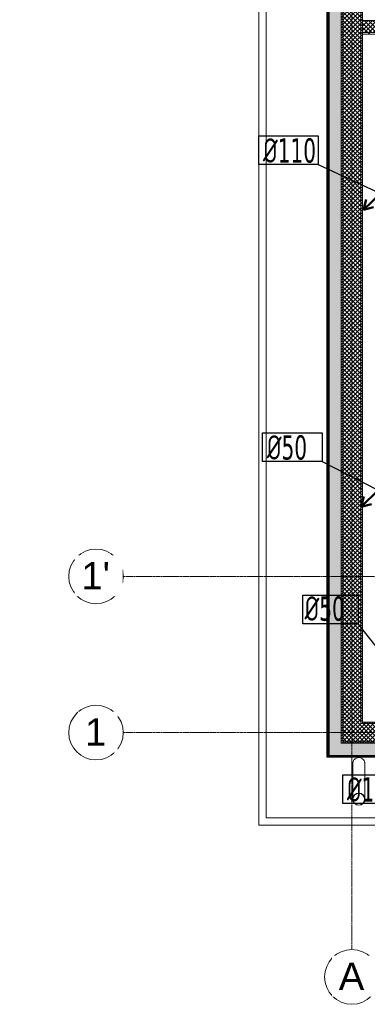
# Model space of a CAD drawing. Header units: millimetres. Extents: x -37728 to 44100, y 631619 to 691915.
# Tile 2 of 256: x -37728 to -34865, y 653044 to 661151. Entities that reach past the tile are written whole.
import ezdxf

# ---------------------------------------------------------------- set-up
doc = ezdxf.new("R2010")
doc.units = ezdxf.units.MM
doc.linetypes.add('Linia siatki', pattern=[2.2225, 1.27, -0.3175, 0.3175, -0.3175])
doc.layers.add('_XREF', color=7, linetype='Continuous')
for name, color, linetype, lineweight in [('A-FLOR', 252, 'Continuous', 5), ('A-WALL', 252, 'Continuous', 35), ('A-WALL-PATT', 252, 'Continuous', 35), ('ins-opisy', 7, 'Continuous', 25), ('IS_kanalizacja podposadzkowa', 14, 'Continuous', 50), ('P-PIPE', 252, 'Continuous', 5), ('S-GRID', 252, 'Continuous', 5), ('S-GRID-IDEN', 252, 'Continuous', 5)]:
    doc.layers.add(name, color=color, linetype=linetype, lineweight=lineweight)
doc.styles.add('Arial_2', font='arial.ttf', dxfattribs={"height": 22.5})
doc.styles.add('TXT', font='tahoma.ttf')
pattern_1 = [(0, (-64249.1606, -65444.3874), (2.381, 1.375), [1.587, -3.175]), (120, (-64249.1606, -65444.3874), (-2.38128493, 1.374506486), [1.587, -3.175]), (60, (-64249.1606, -65444.3874), (-0.00028493, 2.749506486), [0, -3.175, 1.587, 0])]
pattern_2 = [(45, (-64249.1606, -65444.3874), (-1.060660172, 1.060660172), [])]
pattern_3 = [(45, (-64249.1606, -65444.3874), (-1.76776695, 1.76776695), []), (135, (-64249.1606, -65444.3874), (-1.76776695, -1.76776695), [])]
pattern_4 = [(45, (-64249.161, -65444.387), (-8.4852814, 8.4852814), [])]

# ---------------------------------------------------------------- blocks, each defined once
blk = doc.blocks.new('ARu Rura spustowa okrągła ___FK_04_0 - Na ziemię _φ10_-9230879-__-00_00 Przyziemie PB')
at = {"layer": 'P-PIPE', "color": 252}
for p, q in [((7.5, 53.7), (7.5, 24.4)), ((17.5, 24.4), (17.5, 53.7))]:
    blk.add_line(p, q, dxfattribs=at)
for radius, start, end in [(5, 90, 270), (4.8, 90, 270), (5, 270, 90), (4.8, 270, 90)]:
    blk.add_arc((12.5, 53.7), radius, start, end, dxfattribs=at)
for points, knots in [([(7.5, 24.4), (7.5, 24.18), (7.53, 23.75), (7.66, 23.1), (7.87, 22.48), (8.25, 21.7), (8.92, 20.82), (9.97, 20.02), (11.19, 19.51), (12.06, 19.4), (12.5, 19.4)], [0.5, 0.5, 0.5, 0.5, 0.5416667, 0.5833333, 0.625, 0.6666667, 0.75, 0.8333333, 0.9166667, 1, 1, 1, 1]), ([(12.5, 19.4), (12.94, 19.4), (13.81, 19.51), (15.03, 20.02), (16.08, 20.82), (16.75, 21.7), (17.13, 22.48), (17.34, 23.1), (17.47, 23.75), (17.5, 24.18), (17.5, 24.4)], [0, 0, 0, 0, 0.0833333, 0.1666667, 0.25, 0.3333333, 0.375, 0.4166667, 0.4583333, 0.5, 0.5, 0.5, 0.5])]:
    blk.add_open_spline(points, degree=3, knots=knots, dxfattribs=at)
blk = doc.blocks.new('Siatka - M_Symbol siatki - okrąg mniejszy-7853319-__-00_00 Przyziemie PB')
at = {"layer": 'S-GRID-IDEN', "color": 252}
blk.add_circle((0, 0), 0.45, dxfattribs=at)
blk = doc.blocks.new('A$C4e31ac75')
at = {"layer": 'A-WALL-PATT', "lineweight": 5}
h = blk.add_hatch(dxfattribs=at)
h.set_pattern_fill('FP_7', color=256, style=0, pattern_type=2)
h.set_pattern_definition(pattern_1)
h.paths.add_polyline_path([(-1102.45, -8.75), (-1093.65, -8.75), (-1093.65, 803.65), (-1103.65, 803.65), (-1103.65, -8.75)])
h = blk.add_hatch(dxfattribs=at)
h.set_pattern_fill('FP_8', color=256, style=0, pattern_type=2)
h.set_pattern_definition(pattern_2)
h.paths.add_polyline_path([(-1092.4, -7.5), (-1092.4, 793.65), (-1093.65, 793.65), (-1093.65, -7.5), (-1092.58, -7.5)])
h = blk.add_hatch(dxfattribs=at)
h.set_pattern_fill('FP_9', color=256, style=0, pattern_type=2)
h.set_pattern_definition(pattern_3)
h.paths.add_polyline_path([(-1080.6, 7.5), (-1077.4, 7.5), (-1077.4, 792.4), (-1092.4, 792.4), (-1092.4, 7.5)])
h = blk.add_hatch(dxfattribs=at)
h.set_pattern_fill('FP_8', color=256, style=0, pattern_type=2)
h.set_pattern_definition(pattern_2)
h.paths.add_polyline_path([(-1076.62, 8.75), (-1076.15, 8.75), (-1076.15, 777.4), (-1077.4, 777.4), (-1077.4, 8.75)])
h = blk.add_hatch(dxfattribs=at)
h.set_pattern_fill('FP_10', color=256, style=0, pattern_type=2)
h.set_pattern_definition(pattern_4)
h.paths.add_polyline_path([(-1076.15, 586.4), (-946.2, 586.4), (-946.2, 587.65), (-1076.15, 587.65)])
h.paths.add_polyline_path([(-746.35, 586.4), (-745.1, 586.4), (-745.1, 587.65), (-858.6, 587.65), (-858.6, 586.4), (-748.14, 586.4)])
h = blk.add_hatch(dxfattribs=at)
h.set_pattern_fill('FP_9', color=256, style=0, pattern_type=2)
h.set_pattern_definition(pattern_3)
h.paths.add_polyline_path([(-1076.15, 576.4), (-946.2, 576.4), (-946.2, 586.4), (-1076.15, 586.4), (-1076.15, 583.11)])
h.paths.add_polyline_path([(-746.35, 576.4), (-746.35, 586.4), (-858.6, 586.4), (-858.6, 576.4), (-748.14, 576.4)])
h = blk.add_hatch(dxfattribs=at)
h.set_pattern_fill('FP_10', color=256, style=0, pattern_type=2)
h.set_pattern_definition(pattern_4)
h.paths.add_polyline_path([(-1007.26, 575.15), (-946.2, 575.15), (-946.2, 576.4), (-1076.15, 576.4), (-1076.14, 575.15), (-1007.41, 575.15)])
h.paths.add_polyline_path([(-802.1, 575.15), (-756.35, 575.15), (-756.35, 576.4), (-858.6, 576.4), (-858.6, 575.15), (-843.13, 575.15)])
h = blk.add_hatch(dxfattribs=at)
h.set_pattern_fill('FP_8', color=256, style=0, pattern_type=2)
h.set_pattern_definition(pattern_2)
h.paths.add_polyline_path([(-961.31, 7.5), (-750.1, 7.5), (-750.1, 8.75), (-1077.4, 8.75), (-1077.4, 7.5), (-985.61, 7.5)])
h = blk.add_hatch(dxfattribs=at)
h.set_pattern_fill('FP_9', color=256, style=0, pattern_type=2)
h.set_pattern_definition(pattern_3)
h.paths.add_polyline_path([(-795.63, -7.5), (-748.85, -7.5), (-748.85, 7.5), (-1092.4, 7.5), (-1092.4, -7.5), (-807.33, -7.5)])
h = blk.add_hatch(dxfattribs=at)
h.set_pattern_fill('FP_8', color=256, style=0, pattern_type=2)
h.set_pattern_definition(pattern_2)
h.paths.add_polyline_path([(-890.62, -8.75), (-733.85, -8.75), (-733.85, -7.5), (-1093.65, -7.5), (-1093.65, -8.75), (-938.12, -8.75)])
h = blk.add_hatch(dxfattribs=at)
h.set_pattern_fill('FP_7', color=256, style=0, pattern_type=2)
h.set_pattern_definition(pattern_1)
h.paths.add_polyline_path([(-902.5, -18.75), (-732.6, -18.75), (-732.6, -8.75), (-1103.65, -8.75), (-1103.65, -18.75), (-914.37, -18.75)])
at = {"layer": 'A-FLOR'}
for p, q in [((-1105.5, -20.1), (-1105.5, 804.45)), ((-753.3, -20.1), (-1105.5, -20.1))]:
    blk.add_line(p, q, dxfattribs=at)
at = {"layer": 'A-WALL', "lineweight": 5}
for p, q in [((-1161.5, -76.1), (-1161.5, 859.65)), ((-1155.5, 853.65), (-1155.5, -70.1)), ((-1103.65, 803.65), (-1103.65, -18.75)), ((-1093.65, -8.75), (-1093.65, 793.65)), ((-1092.4, -7.5), (-1092.4, 792.4)), ((-1077.4, 777.4), (-1077.4, 7.5)), ((-1076.15, 776.15), (-1076.15, 8.75)), ((-946.2, 586.4), (-1076.15, 586.4)), ((-946.2, 576.4), (-1076.15, 576.4)), ((-946.2, 575.15), (-1076.15, 575.15)), ((-750.1, 8.75), (-1076.15, 8.75)), ((-1077.4, 7.5), (-748.85, 7.5)), ((-733.85, -7.5), (-1092.4, -7.5)), ((-1093.65, -8.75), (-732.6, -8.75)), ((-1103.65, -18.75), (-722.6, -18.75)), ((-1155.5, -70.1), (-753.3, -70.1)), ((-747.3, -76.1), (-1161.5, -76.1))]:
    blk.add_line(p, q, dxfattribs=at)
at = {"layer": 'A-WALL'}
for p, q in [((-1104.45, 804.45), (-1104.45, -19.55)), ((-1104.45, -19.55), (-721.8, -19.55))]:
    blk.add_line(p, q, dxfattribs=at)
at = {"layer": 'S-GRID', "linetype": 'Linia siatki'}
for p, q in [((-1084.9, 934.4), (-1084.9, -178.7)), ((-1273.08, 128.67), (156.7, 128.67)), ((-1273.08, 0), (156.7, 0))]:
    blk.add_line(p, q, dxfattribs=at)
at = {"layer": 'P-PIPE', "rotation": 180}
blk.add_blockref('ARu Rura spustowa okrągła ___FK_04_0 - Na ziemię _φ10_-9230879-__-00_00 Przyziemie PB', (-1066.69, -1.15), dxfattribs=at)
at = {"layer": 'S-GRID-IDEN', "xscale": 49.99999999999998, "yscale": 49.99999999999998, "zscale": 49.99999999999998}
for p, rotation in [((-1295.58, 128.67), 269.9999999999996), ((-1295.58, 0), 269.9999999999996), ((-1084.9, -201.2), 180)]:
    blk.add_blockref('Siatka - M_Symbol siatki - okrąg mniejszy-7853319-__-00_00 Przyziemie PB', p, dxfattribs=dict(at, rotation=rotation))
at = {"layer": 'S-GRID-IDEN', "char_height": 22.5, "attachment_point": 1, "style": 'Arial_2', "bg_fill": 3, "box_fill_scale": 1.25, "bg_fill_color": 256, "bg_fill_true_color": 13158600, "bg_fill_transparency": 0}
for s, insert, width in [("1'", (-1307.61, 140.44), 28.4599), ('\\fArial|b0|i0|c238|p34|;1', (-1304.64, 11.76), 21.2447), ('\\fArial|b0|i0|c238|p34|;A', (-1095.64, -189.31), 25.654)]:
    blk.add_mtext(s, dxfattribs=dict(at, insert=insert, width=width))

msp = doc.modelspace()

# ---------------------------------------------------------------- block references
at = {"layer": '_XREF', "xscale": 10, "yscale": 10, "zscale": 10}
msp.add_blockref('A$C4e31ac75', (-24143.6, 655281.1), dxfattribs=at)

# ---------------------------------------------------------------- next in the draw order: linework, layer by layer
at = {"layer": 'ins-opisy'}
for p, q in [((-35269.8, 659958), (-34757.5, 659721.3)), ((-35238.3, 657513), (-34775.9, 657276.3)), ((-34707, 655884.4), (-34940.6, 656177.1, 0))]:
    msp.add_line(p, q, dxfattribs=at)
for points in [[(-35758.6, 660195.1), (-35269.8, 660195.1), (-35269.8, 659958), (-35758.6, 659958)], [(-35727, 657750.1), (-35238.3, 657750.1), (-35238.3, 657513), (-35727, 657513)], [(-35068, 654934), (-34579.2, 654934), (-34579.2, 654696.9), (-35068, 654696.9)]]:
    msp.add_lwpolyline(points, close=True, dxfattribs=at)
at = {"layer": 'ins-opisy', "elevation": 0}
msp.add_lwpolyline([(-35397.4, 656414.3), (-34940.6, 656414.3), (-34940.6, 656177.1), (-35397.4, 656177.1)], close=True, dxfattribs=at)
at = {"layer": 'IS_kanalizacja podposadzkowa', "ltscale": 100}
for p, q in [((-34757.5, 659721.3), (-34897.4, 659585.3)), ((-34897.4, 659585.3), (-34875.5, 659669.5)), ((-34897.4, 659585.3), (-34813.1, 659607.2)), ((-34775.9, 657276.3), (-34915.8, 657140.3)), ((-34915.8, 657140.3), (-34893.9, 657224.5)), ((-34915.8, 657140.3), (-34831.6, 657162.2))]:
    msp.add_line(p, q, dxfattribs=at)

# ---------------------------------------------------------------- next in the draw order: texts
at = {"layer": 'ins-opisy', "linetype": 'Continuous', "char_height": 200, "width": 3547.417, "attachment_point": 1, "style": 'TXT'}
for s, insert in [('\\fISOCPEUR|b0|i0|c0|p34;\\W0.7;%%C\\fTahoma|b0|i0|c238|p34;110', (-35724.3, 660174.5, 0)), ('{\\fISOCPEUR|b0|i0|c0|p34;\\W0.7;%%C\\fTahoma|b0|i0|c238|p34;50}', (-35692.8, 657729.5, 0)), ('{\\fISOCPEUR|b0|i0|c0|p34;\\W0.7;%%C\\fTahoma|b0|i0|c238|p34;50}', (-35382.1, 656402.6)), ('\\fISOCPEUR|b0|i0|c0|p34;\\W0.7;%%C\\fTahoma|b0|i0|c238|p34;110', (-35033.7, 654913.4, 0))]:
    msp.add_mtext(s, dxfattribs=dict(at, insert=insert))

doc.saveas('drawing.dxf')
